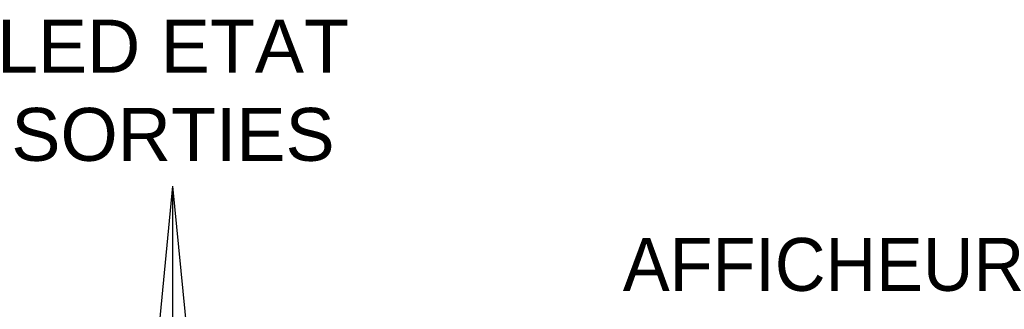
# Model space of a CAD drawing. Extents: x 2205 to 2615, y 964 to 1361.
# Tile 27 of 29: x 2461 to 2516, y 1214 to 1230. Entities that reach past the tile are written whole.
import ezdxf

# ---------------------------------------------------------------- set-up
doc = ezdxf.new("R2010")
doc.units = 0
doc.header["$MEASUREMENT"] = 0
doc.layers.get('0').update_dxf_attribs({"linetype": 'CONTINUOUS'})

msp = doc.modelspace()

# ---------------------------------------------------------------- linework, layer by layer
at = {"color": 7, "linetype": 'ByBlock'}
for p in [(2468.165, 1203.138), (2471.64, 1203.138), (2469.903, 1203.025)]:
    msp.add_line(p, (2469.903, 1220.951), dxfattribs=at)

# ---------------------------------------------------------------- texts
at = {"color": 7, "linetype": 'Continuous', "char_height": 2.925}
for s, insert, attachment_point in [('{\\fArial|b0|i0|c0|p34;LED ETAT\\PSORTIES}', (2469.883, 1230.144), 2), ('{\\fArial|b0|i0|c0|p34;AFFICHEUR }', (2494.799, 1216.597), 4)]:
    msp.add_mtext(s, dxfattribs=dict(at, insert=insert, attachment_point=attachment_point))

doc.saveas('drawing.dxf')
